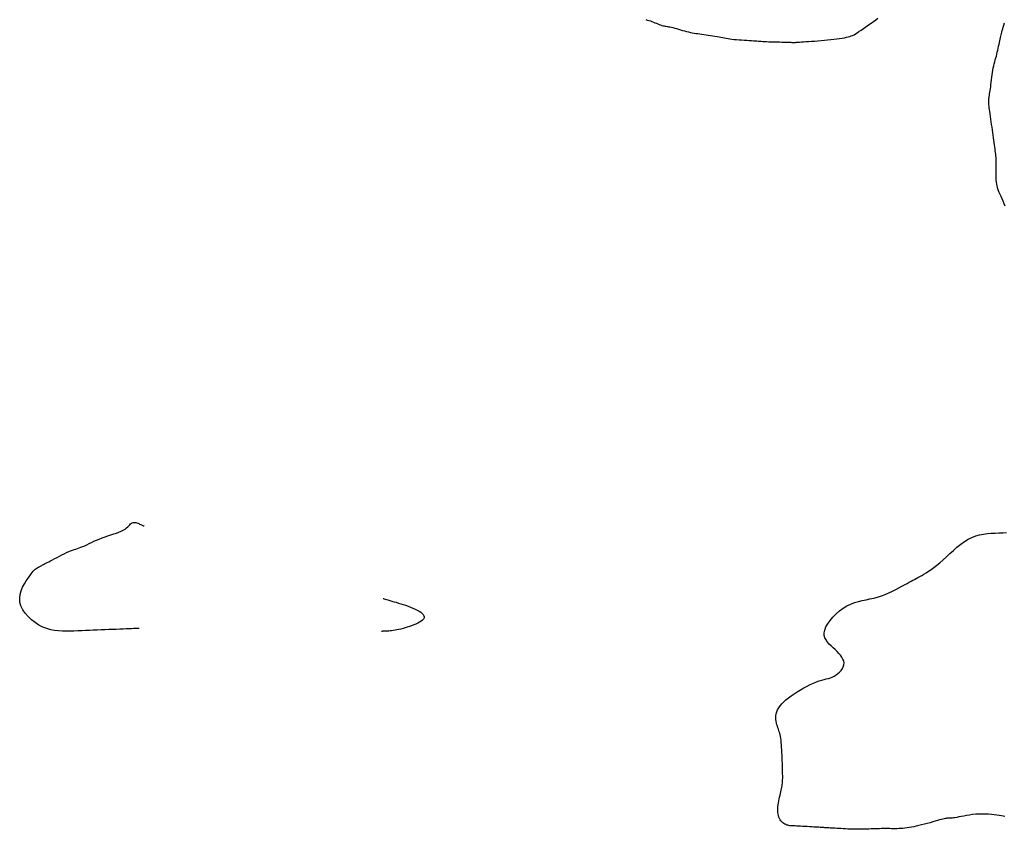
# Model space of a CAD drawing. Header units: millimetres. Extents: x 32690613 to 32693367, y 5343692 to 5344708.
# Tile 143 of 256: x 32692356 to 32692387, y 5344087 to 5344113. Entities that reach past the tile are written whole.
import ezdxf

# ---------------------------------------------------------------- set-up
doc = ezdxf.new("R2010")
doc.units = ezdxf.units.MM
doc.header["$LTSCALE"] = 20
doc.layers.add('02-DGM_HL_493.50', color=112, linetype='Continuous')
doc.layers.add('02-DGM_HL_494.00', color=122, linetype='Continuous')

msp = doc.modelspace()

# ---------------------------------------------------------------- linework, layer by layer
at = {"layer": '02-DGM_HL_493.50', "elevation": 493.5, "flags": 128}
msp.add_lwpolyline([(32692375.86, 5344113.135), (32692375.911, 5344113.122), (32692375.961, 5344113.108), (32692376.011, 5344113.092), (32692376.06, 5344113.075), (32692376.11, 5344113.056), (32692376.159, 5344113.036), (32692376.207, 5344113.016), (32692376.254, 5344112.997), (32692376.299, 5344112.979), (32692376.342, 5344112.963), (32692376.383, 5344112.949), (32692376.42, 5344112.938), (32692376.456, 5344112.93), (32692376.491, 5344112.924), (32692376.526, 5344112.919), (32692376.563, 5344112.913), (32692376.601, 5344112.907), (32692376.644, 5344112.899), (32692376.691, 5344112.889), (32692376.743, 5344112.876), (32692376.8, 5344112.861), (32692376.86, 5344112.843), (32692376.923, 5344112.825), (32692376.988, 5344112.806), (32692377.054, 5344112.787), (32692377.119, 5344112.768), (32692377.183, 5344112.751), (32692377.246, 5344112.736), (32692377.306, 5344112.723), (32692377.366, 5344112.711), (32692377.425, 5344112.7), (32692377.485, 5344112.69), (32692377.546, 5344112.681), (32692377.609, 5344112.671), (32692377.674, 5344112.662), (32692377.743, 5344112.652), (32692377.813, 5344112.641), (32692377.884, 5344112.631), (32692377.956, 5344112.62), (32692378.028, 5344112.609), (32692378.098, 5344112.598), (32692378.166, 5344112.586), (32692378.231, 5344112.575), (32692378.292, 5344112.564), (32692378.351, 5344112.553), (32692378.408, 5344112.543), (32692378.465, 5344112.532), (32692378.523, 5344112.523), (32692378.584, 5344112.513), (32692378.649, 5344112.505), (32692378.719, 5344112.497), (32692378.796, 5344112.489), (32692378.877, 5344112.483), (32692378.96, 5344112.477), (32692379.044, 5344112.472), (32692379.127, 5344112.467), (32692379.207, 5344112.462), (32692379.281, 5344112.458), (32692379.348, 5344112.453), (32692379.406, 5344112.449), (32692379.458, 5344112.445), (32692379.506, 5344112.441), (32692379.551, 5344112.437), (32692379.598, 5344112.433), (32692379.647, 5344112.43), (32692379.702, 5344112.426), (32692379.766, 5344112.423), (32692379.839, 5344112.421), (32692379.92, 5344112.418), (32692380.006, 5344112.416), (32692380.094, 5344112.414), (32692380.181, 5344112.412), (32692380.265, 5344112.41), (32692380.342, 5344112.408), (32692380.41, 5344112.406), (32692380.467, 5344112.405), (32692380.513, 5344112.403), (32692380.55, 5344112.401), (32692380.58, 5344112.4), (32692380.604, 5344112.399), (32692380.623, 5344112.398), (32692380.639, 5344112.397), (32692380.653, 5344112.397), (32692380.667, 5344112.398), (32692380.683, 5344112.399), (32692380.702, 5344112.4), (32692380.725, 5344112.402), (32692380.754, 5344112.404), (32692380.791, 5344112.407), (32692380.837, 5344112.411), (32692380.893, 5344112.415), (32692380.961, 5344112.419), (32692381.04, 5344112.424), (32692381.127, 5344112.43), (32692381.222, 5344112.436), (32692381.322, 5344112.443), (32692381.426, 5344112.451), (32692381.532, 5344112.459), (32692381.638, 5344112.468), (32692381.742, 5344112.478), (32692381.845, 5344112.489), (32692381.943, 5344112.5), (32692382.038, 5344112.512), (32692382.127, 5344112.524), (32692382.209, 5344112.537), (32692382.285, 5344112.55), (32692382.351, 5344112.563), (32692382.409, 5344112.576), (32692382.46, 5344112.59), (32692382.506, 5344112.606), (32692382.55, 5344112.625), (32692382.594, 5344112.647), (32692382.641, 5344112.675), (32692382.693, 5344112.708), (32692382.752, 5344112.748), (32692382.821, 5344112.796), (32692382.897, 5344112.849), (32692382.978, 5344112.906), (32692383.061, 5344112.964), (32692383.144, 5344113.023), (32692383.224, 5344113.079), (32692383.298, 5344113.131), (32692383.364, 5344113.177)], dxfattribs=at)
at = {"layer": '02-DGM_HL_494.00', "elevation": 494, "flags": 128}
for points in [[(32692387.481, 5344107.106), (32692387.448, 5344107.184), (32692387.415, 5344107.262), (32692387.381, 5344107.339), (32692387.348, 5344107.413), (32692387.317, 5344107.482), (32692387.291, 5344107.546), (32692387.267, 5344107.605), (32692387.248, 5344107.66), (32692387.231, 5344107.714), (32692387.218, 5344107.766), (32692387.207, 5344107.82), (32692387.199, 5344107.876), (32692387.194, 5344107.936), (32692387.191, 5344108.001), (32692387.189, 5344108.07), (32692387.189, 5344108.142), (32692387.19, 5344108.215), (32692387.192, 5344108.288), (32692387.193, 5344108.361), (32692387.194, 5344108.431), (32692387.194, 5344108.497), (32692387.193, 5344108.56), (32692387.19, 5344108.618), (32692387.186, 5344108.674), (32692387.181, 5344108.729), (32692387.176, 5344108.783), (32692387.169, 5344108.838), (32692387.161, 5344108.895), (32692387.153, 5344108.956), (32692387.144, 5344109.02), (32692387.134, 5344109.088), (32692387.124, 5344109.16), (32692387.113, 5344109.236), (32692387.103, 5344109.314), (32692387.091, 5344109.396), (32692387.079, 5344109.48), (32692387.067, 5344109.567), (32692387.055, 5344109.656), (32692387.042, 5344109.746), (32692387.03, 5344109.835), (32692387.018, 5344109.922), (32692387.006, 5344110.006), (32692386.995, 5344110.086), (32692386.985, 5344110.16), (32692386.975, 5344110.226), (32692386.967, 5344110.284), (32692386.96, 5344110.335), (32692386.955, 5344110.379), (32692386.951, 5344110.418), (32692386.948, 5344110.454), (32692386.947, 5344110.487), (32692386.947, 5344110.519), (32692386.949, 5344110.55), (32692386.953, 5344110.583), (32692386.958, 5344110.617), (32692386.964, 5344110.654), (32692386.971, 5344110.694), (32692386.978, 5344110.738), (32692386.987, 5344110.786), (32692386.995, 5344110.84), (32692387.004, 5344110.899), (32692387.012, 5344110.965), (32692387.021, 5344111.037), (32692387.029, 5344111.112), (32692387.038, 5344111.19), (32692387.048, 5344111.27), (32692387.058, 5344111.349), (32692387.07, 5344111.427), (32692387.083, 5344111.503), (32692387.097, 5344111.574), (32692387.112, 5344111.643), (32692387.128, 5344111.708), (32692387.144, 5344111.772), (32692387.161, 5344111.835), (32692387.178, 5344111.896), (32692387.195, 5344111.958), (32692387.211, 5344112.021), (32692387.226, 5344112.085), (32692387.241, 5344112.149), (32692387.255, 5344112.213), (32692387.268, 5344112.277), (32692387.281, 5344112.338), (32692387.293, 5344112.398), (32692387.304, 5344112.454), (32692387.315, 5344112.506), (32692387.326, 5344112.555), (32692387.337, 5344112.6), (32692387.348, 5344112.643), (32692387.359, 5344112.687), (32692387.371, 5344112.732), (32692387.385, 5344112.78), (32692387.4, 5344112.834), (32692387.418, 5344112.893), (32692387.437, 5344112.96), (32692387.459, 5344113.035)], [(32692359.484, 5344093.455), (32692359.481, 5344093.454), (32692359.472, 5344093.454), (32692359.457, 5344093.453), (32692359.433, 5344093.453), (32692359.4, 5344093.451), (32692359.357, 5344093.45), (32692359.303, 5344093.448), (32692359.238, 5344093.445), (32692359.159, 5344093.442), (32692359.069, 5344093.438), (32692358.969, 5344093.434), (32692358.861, 5344093.43), (32692358.746, 5344093.426), (32692358.626, 5344093.421), (32692358.503, 5344093.416), (32692358.378, 5344093.411), (32692358.254, 5344093.406), (32692358.129, 5344093.402), (32692358.004, 5344093.397), (32692357.879, 5344093.392), (32692357.754, 5344093.387), (32692357.629, 5344093.382), (32692357.504, 5344093.377), (32692357.379, 5344093.372), (32692357.254, 5344093.368), (32692357.129, 5344093.365), (32692357.004, 5344093.366), (32692356.879, 5344093.374), (32692356.753, 5344093.389), (32692356.627, 5344093.413), (32692356.501, 5344093.45), (32692356.373, 5344093.5), (32692356.246, 5344093.565), (32692356.122, 5344093.644), (32692356.004, 5344093.735), (32692355.896, 5344093.836), (32692355.802, 5344093.945), (32692355.724, 5344094.061), (32692355.667, 5344094.181), (32692355.633, 5344094.305), (32692355.626, 5344094.429), (32692355.641, 5344094.553), (32692355.674, 5344094.673), (32692355.72, 5344094.789), (32692355.776, 5344094.897), (32692355.835, 5344094.997), (32692355.895, 5344095.085), (32692355.949, 5344095.16), (32692355.994, 5344095.22), (32692356.031, 5344095.268), (32692356.06, 5344095.303), (32692356.083, 5344095.329), (32692356.101, 5344095.347), (32692356.114, 5344095.359), (32692356.125, 5344095.367), (32692356.133, 5344095.373), (32692356.141, 5344095.378), (32692356.148, 5344095.382), (32692356.155, 5344095.386), (32692356.162, 5344095.391), (32692356.169, 5344095.395), (32692356.177, 5344095.4), (32692356.185, 5344095.405), (32692356.194, 5344095.411), (32692356.204, 5344095.417), (32692356.216, 5344095.424), (32692356.229, 5344095.432), (32692356.243, 5344095.44), (32692356.259, 5344095.45), (32692356.277, 5344095.46), (32692356.297, 5344095.471), (32692356.318, 5344095.482), (32692356.342, 5344095.494), (32692356.368, 5344095.508), (32692356.398, 5344095.523), (32692356.432, 5344095.54), (32692356.471, 5344095.56), (32692356.515, 5344095.582), (32692356.566, 5344095.609), (32692356.623, 5344095.639), (32692356.688, 5344095.674), (32692356.759, 5344095.712), (32692356.834, 5344095.751), (32692356.911, 5344095.792), (32692356.989, 5344095.832), (32692357.066, 5344095.871), (32692357.14, 5344095.906), (32692357.209, 5344095.937), (32692357.273, 5344095.963), (32692357.332, 5344095.985), (32692357.387, 5344096.004), (32692357.441, 5344096.022), (32692357.493, 5344096.039), (32692357.547, 5344096.057), (32692357.603, 5344096.077), (32692357.662, 5344096.101), (32692357.726, 5344096.129), (32692357.795, 5344096.161), (32692357.868, 5344096.196), (32692357.945, 5344096.233), (32692358.026, 5344096.271), (32692358.111, 5344096.309), (32692358.199, 5344096.346), (32692358.29, 5344096.382), (32692358.384, 5344096.416), (32692358.478, 5344096.448), (32692358.572, 5344096.478), (32692358.664, 5344096.508), (32692358.752, 5344096.538), (32692358.834, 5344096.568), (32692358.909, 5344096.599), (32692358.975, 5344096.632), (32692359.032, 5344096.666), (32692359.079, 5344096.702), (32692359.119, 5344096.737), (32692359.153, 5344096.771), (32692359.182, 5344096.803), (32692359.209, 5344096.831), (32692359.235, 5344096.854), (32692359.261, 5344096.87), (32692359.289, 5344096.881), (32692359.318, 5344096.884), (32692359.348, 5344096.883), (32692359.379, 5344096.877), (32692359.41, 5344096.868), (32692359.442, 5344096.856), (32692359.472, 5344096.843), (32692359.503, 5344096.83), (32692359.531, 5344096.816), (32692359.558, 5344096.804), (32692359.583, 5344096.793), (32692359.605, 5344096.783), (32692359.622, 5344096.775), (32692359.636, 5344096.769), (32692359.645, 5344096.765), (32692359.648, 5344096.764)], [(32692387.465, 5344087.377), (32692387.416, 5344087.384), (32692387.358, 5344087.394), (32692387.29, 5344087.404), (32692387.213, 5344087.416), (32692387.128, 5344087.428), (32692387.036, 5344087.438), (32692386.94, 5344087.447), (32692386.839, 5344087.453), (32692386.737, 5344087.456), (32692386.633, 5344087.454), (32692386.529, 5344087.448), (32692386.426, 5344087.437), (32692386.327, 5344087.424), (32692386.231, 5344087.408), (32692386.141, 5344087.391), (32692386.057, 5344087.375), (32692385.981, 5344087.36), (32692385.914, 5344087.347), (32692385.857, 5344087.337), (32692385.809, 5344087.33), (32692385.768, 5344087.326), (32692385.734, 5344087.323), (32692385.705, 5344087.322), (32692385.68, 5344087.321), (32692385.658, 5344087.321), (32692385.637, 5344087.32), (32692385.616, 5344087.319), (32692385.594, 5344087.317), (32692385.569, 5344087.313), (32692385.54, 5344087.308), (32692385.506, 5344087.3), (32692385.466, 5344087.29), (32692385.418, 5344087.278), (32692385.361, 5344087.263), (32692385.295, 5344087.244), (32692385.219, 5344087.223), (32692385.137, 5344087.2), (32692385.051, 5344087.176), (32692384.961, 5344087.152), (32692384.87, 5344087.127), (32692384.78, 5344087.104), (32692384.692, 5344087.082), (32692384.608, 5344087.062), (32692384.528, 5344087.045), (32692384.451, 5344087.03), (32692384.378, 5344087.017), (32692384.308, 5344087.006), (32692384.24, 5344086.997), (32692384.175, 5344086.991), (32692384.112, 5344086.986), (32692384.05, 5344086.983), (32692383.99, 5344086.981), (32692383.93, 5344086.98), (32692383.87, 5344086.981), (32692383.81, 5344086.982), (32692383.749, 5344086.983), (32692383.687, 5344086.984), (32692383.623, 5344086.985), (32692383.556, 5344086.984), (32692383.488, 5344086.984), (32692383.419, 5344086.982), (32692383.349, 5344086.98), (32692383.28, 5344086.978), (32692383.212, 5344086.976), (32692383.146, 5344086.973), (32692383.082, 5344086.971), (32692383.021, 5344086.969), (32692382.962, 5344086.966), (32692382.905, 5344086.965), (32692382.847, 5344086.963), (32692382.79, 5344086.962), (32692382.731, 5344086.962), (32692382.669, 5344086.962), (32692382.604, 5344086.963), (32692382.536, 5344086.965), (32692382.464, 5344086.968), (32692382.39, 5344086.971), (32692382.316, 5344086.975), (32692382.242, 5344086.979), (32692382.17, 5344086.983), (32692382.101, 5344086.987), (32692382.036, 5344086.991), (32692381.976, 5344086.995), (32692381.92, 5344086.998), (32692381.869, 5344087.001), (32692381.821, 5344087.004), (32692381.777, 5344087.007), (32692381.735, 5344087.01), (32692381.695, 5344087.012), (32692381.656, 5344087.014), (32692381.618, 5344087.017), (32692381.581, 5344087.019), (32692381.542, 5344087.021), (32692381.501, 5344087.024), (32692381.457, 5344087.026), (32692381.409, 5344087.029), (32692381.356, 5344087.033), (32692381.296, 5344087.036), (32692381.23, 5344087.04), (32692381.159, 5344087.044), (32692381.085, 5344087.049), (32692381.009, 5344087.053), (32692380.934, 5344087.057), (32692380.861, 5344087.061), (32692380.793, 5344087.064), (32692380.731, 5344087.067), (32692380.677, 5344087.069), (32692380.63, 5344087.071), (32692380.588, 5344087.072), (32692380.552, 5344087.075), (32692380.518, 5344087.078), (32692380.487, 5344087.084), (32692380.456, 5344087.091), (32692380.425, 5344087.101), (32692380.393, 5344087.113), (32692380.359, 5344087.13), (32692380.326, 5344087.149), (32692380.293, 5344087.173), (32692380.261, 5344087.2), (32692380.232, 5344087.231), (32692380.206, 5344087.267), (32692380.183, 5344087.308), (32692380.165, 5344087.353), (32692380.151, 5344087.403), (32692380.141, 5344087.456), (32692380.135, 5344087.513), (32692380.132, 5344087.571), (32692380.133, 5344087.632), (32692380.137, 5344087.694), (32692380.144, 5344087.757), (32692380.153, 5344087.82), (32692380.164, 5344087.882), (32692380.177, 5344087.944), (32692380.19, 5344088.004), (32692380.205, 5344088.063), (32692380.219, 5344088.12), (32692380.232, 5344088.174), (32692380.244, 5344088.225), (32692380.255, 5344088.273), (32692380.264, 5344088.319), (32692380.271, 5344088.364), (32692380.277, 5344088.41), (32692380.282, 5344088.457), (32692380.285, 5344088.507), (32692380.287, 5344088.561), (32692380.289, 5344088.62), (32692380.289, 5344088.686), (32692380.288, 5344088.758), (32692380.286, 5344088.834), (32692380.284, 5344088.915), (32692380.281, 5344088.999), (32692380.278, 5344089.086), (32692380.275, 5344089.174), (32692380.271, 5344089.263), (32692380.268, 5344089.352), (32692380.264, 5344089.44), (32692380.26, 5344089.527), (32692380.255, 5344089.611), (32692380.25, 5344089.691), (32692380.244, 5344089.768), (32692380.236, 5344089.839), (32692380.227, 5344089.905), (32692380.217, 5344089.964), (32692380.205, 5344090.017), (32692380.193, 5344090.066), (32692380.179, 5344090.113), (32692380.165, 5344090.157), (32692380.15, 5344090.201), (32692380.134, 5344090.246), (32692380.119, 5344090.293), (32692380.104, 5344090.344), (32692380.09, 5344090.397), (32692380.079, 5344090.453), (32692380.071, 5344090.511), (32692380.068, 5344090.57), (32692380.071, 5344090.632), (32692380.081, 5344090.694), (32692380.099, 5344090.757), (32692380.126, 5344090.821), (32692380.162, 5344090.885), (32692380.208, 5344090.949), (32692380.262, 5344091.014), (32692380.324, 5344091.079), (32692380.395, 5344091.144), (32692380.475, 5344091.21), (32692380.562, 5344091.276), (32692380.657, 5344091.342), (32692380.758, 5344091.407), (32692380.862, 5344091.471), (32692380.969, 5344091.531), (32692381.076, 5344091.588), (32692381.181, 5344091.64), (32692381.283, 5344091.686), (32692381.378, 5344091.725), (32692381.467, 5344091.756), (32692381.55, 5344091.781), (32692381.626, 5344091.802), (32692381.698, 5344091.821), (32692381.766, 5344091.839), (32692381.831, 5344091.86), (32692381.893, 5344091.884), (32692381.955, 5344091.914), (32692382.016, 5344091.951), (32692382.074, 5344091.996), (32692382.129, 5344092.045), (32692382.177, 5344092.1), (32692382.217, 5344092.158), (32692382.248, 5344092.219), (32692382.267, 5344092.281), (32692382.272, 5344092.343), (32692382.262, 5344092.406), (32692382.238, 5344092.467), (32692382.203, 5344092.528), (32692382.158, 5344092.589), (32692382.105, 5344092.65), (32692382.046, 5344092.71), (32692381.984, 5344092.77), (32692381.919, 5344092.83), (32692381.855, 5344092.89), (32692381.793, 5344092.951), (32692381.737, 5344093.015), (32692381.69, 5344093.082), (32692381.655, 5344093.153), (32692381.634, 5344093.229), (32692381.63, 5344093.312), (32692381.646, 5344093.403), (32692381.685, 5344093.502), (32692381.744, 5344093.606), (32692381.821, 5344093.713), (32692381.912, 5344093.82), (32692382.015, 5344093.923), (32692382.127, 5344094.02), (32692382.245, 5344094.107), (32692382.367, 5344094.182), (32692382.489, 5344094.242), (32692382.613, 5344094.289), (32692382.736, 5344094.327), (32692382.86, 5344094.357), (32692382.984, 5344094.384), (32692383.108, 5344094.41), (32692383.232, 5344094.438), (32692383.356, 5344094.471), (32692383.479, 5344094.51), (32692383.601, 5344094.556), (32692383.72, 5344094.607), (32692383.835, 5344094.66), (32692383.945, 5344094.714), (32692384.048, 5344094.767), (32692384.144, 5344094.819), (32692384.23, 5344094.866), (32692384.307, 5344094.908), (32692384.376, 5344094.946), (32692384.438, 5344094.98), (32692384.496, 5344095.012), (32692384.551, 5344095.042), (32692384.605, 5344095.072), (32692384.661, 5344095.103), (32692384.72, 5344095.136), (32692384.784, 5344095.171), (32692384.853, 5344095.21), (32692384.927, 5344095.254), (32692385.005, 5344095.303), (32692385.089, 5344095.359), (32692385.178, 5344095.423), (32692385.272, 5344095.496), (32692385.37, 5344095.578), (32692385.473, 5344095.67), (32692385.581, 5344095.769), (32692385.692, 5344095.873), (32692385.806, 5344095.977), (32692385.923, 5344096.079), (32692386.042, 5344096.175), (32692386.163, 5344096.262), (32692386.286, 5344096.336), (32692386.408, 5344096.396), (32692386.532, 5344096.443), (32692386.655, 5344096.477), (32692386.779, 5344096.502), (32692386.904, 5344096.519), (32692387.029, 5344096.53), (32692387.153, 5344096.537), (32692387.278, 5344096.542), (32692387.403, 5344096.547), (32692387.525, 5344096.554)], [(32692367.375, 5344094.42), (32692367.382, 5344094.418), (32692367.403, 5344094.412), (32692367.435, 5344094.403), (32692367.477, 5344094.391), (32692367.528, 5344094.376), (32692367.586, 5344094.359), (32692367.651, 5344094.34), (32692367.72, 5344094.32), (32692367.793, 5344094.299), (32692367.868, 5344094.277), (32692367.945, 5344094.253), (32692368.023, 5344094.229), (32692368.101, 5344094.203), (32692368.179, 5344094.175), (32692368.256, 5344094.146), (32692368.331, 5344094.115), (32692368.404, 5344094.082), (32692368.472, 5344094.048), (32692368.535, 5344094.013), (32692368.59, 5344093.977), (32692368.636, 5344093.94), (32692368.671, 5344093.902), (32692368.694, 5344093.865), (32692368.703, 5344093.829), (32692368.697, 5344093.793), (32692368.677, 5344093.757), (32692368.645, 5344093.723), (32692368.602, 5344093.69), (32692368.551, 5344093.657), (32692368.493, 5344093.626), (32692368.43, 5344093.596), (32692368.363, 5344093.568), (32692368.295, 5344093.541), (32692368.225, 5344093.516), (32692368.155, 5344093.492), (32692368.086, 5344093.471), (32692368.016, 5344093.451), (32692367.949, 5344093.433), (32692367.883, 5344093.418), (32692367.819, 5344093.405), (32692367.759, 5344093.394), (32692367.702, 5344093.386), (32692367.648, 5344093.379), (32692367.598, 5344093.374), (32692367.553, 5344093.371), (32692367.512, 5344093.368), (32692367.476, 5344093.367), (32692367.446, 5344093.365), (32692367.42, 5344093.364), (32692367.4, 5344093.364), (32692367.383, 5344093.363), (32692367.371, 5344093.362), (32692367.361, 5344093.362), (32692367.353, 5344093.362), (32692367.347, 5344093.361), (32692367.343, 5344093.361), (32692367.338, 5344093.361), (32692367.334, 5344093.361), (32692367.331, 5344093.361), (32692367.328, 5344093.361), (32692367.326, 5344093.361), (32692367.324, 5344093.361), (32692367.323, 5344093.361), (32692367.322, 5344093.36)]]:
    msp.add_lwpolyline(points, dxfattribs=at)

doc.saveas('drawing.dxf')
